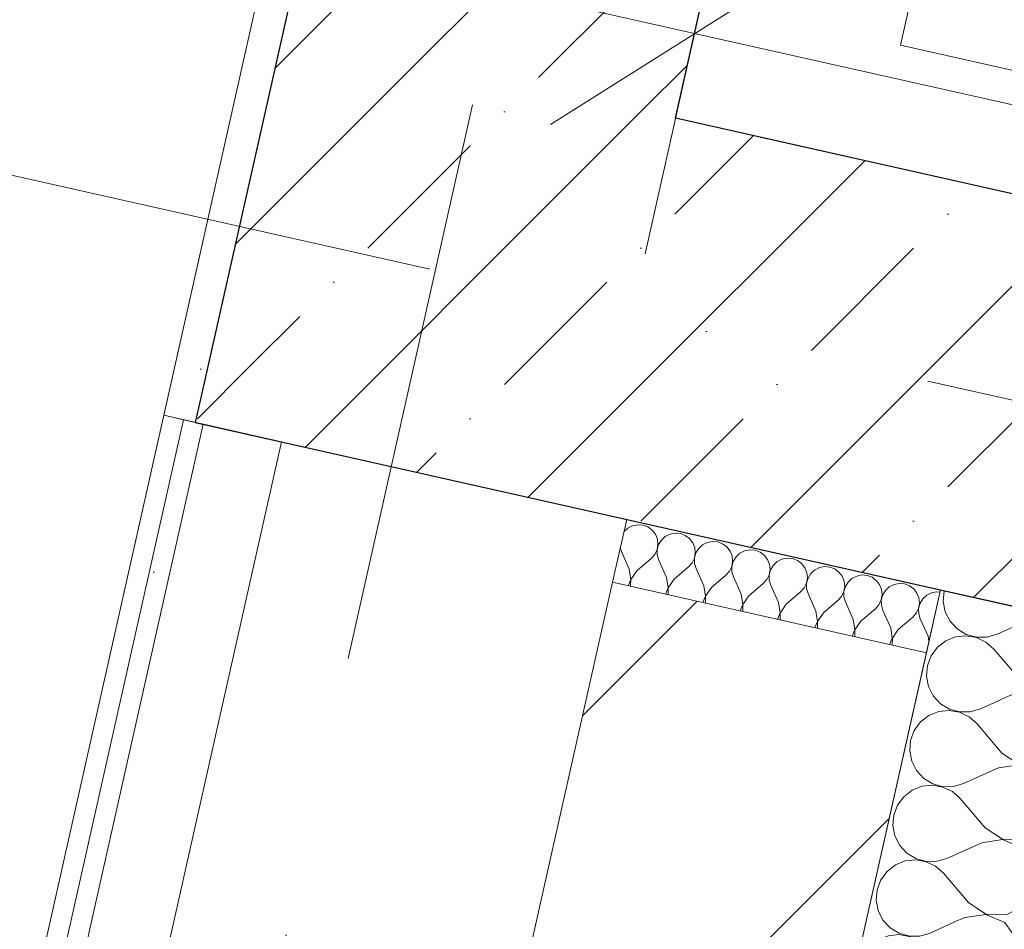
# Model space of a CAD drawing. Header units: millimetres. Extents: x -7213913 to -6937159, y 6128912 to 6404062.
# Tile 173 of 208: x -7193724 to -7193111, y 6175156 to 6175721. Entities that reach past the tile are written whole.
import ezdxf
from ezdxf.enums import TextEntityAlignment as Align

# ---------------------------------------------------------------- set-up
doc = ezdxf.new("R2010")
doc.units = ezdxf.units.MM
doc.header["$MEASUREMENT"] = 0
doc.linetypes.add('короткая штриховая', pattern=[282.222222, 141.111111, -141.111111])
doc.linetypes.add('Штрихпунктирная', pattern=[670.277762, 352.777767, -176.388884, 0, -141.111112])
for name, color, linetype, lineweight in [('0_Ном._пера__1', 7, 'Continuous', 0), ('S - МОП.АР_Ном._пера__2', 8, 'Continuous', 15), ('АР-вертикальная связь - Лифт.АР_Ном._пера__120', 7, 'Continuous', 0), ('АР-Стены_внешние_.АР_Ном._пера__1', 7, 'Continuous', 0), ('АР-Стены_внутренние_пилоны.АР_Ном._пера__1', 7, 'Continuous', 30), ('АР-Стены_Перегородки_межквартирные_200.АР_Ном._пера__1', 7, 'Continuous', 15), ('АР-Чертеж-Оси_Осевые размеры.АР_Ном._пера__120', 7, 'Continuous', 0), ('АР-Чертеж-Размеры.АР_Ном._пера__1', 7, 'Continuous', 0), ('Паспорта Зон Archicad_Ном._пера__1', 7, 'Continuous', 0)]:
    doc.layers.add(name, color=color, linetype=linetype, lineweight=lineweight)
for name, color, linetype in [('S - МОП.АР', 7, 'Continuous'), ('АР-Стены_внутренние_пилоны.АР', 7, 'Continuous'), ('АР-Стены_Перегородки_межквартирные_200.АР', 7, 'Continuous'), ('АР-Чертеж-Оси_Осевые размеры.АР', 7, 'Continuous'), ('АР-Чертеж-Размеры.АР', 7, 'Continuous')]:
    doc.layers.add(name, color=color, linetype=linetype)
doc.styles.add('РЎР“Р•РќР•Р\xa0Р\x98Р\xa0_РЎРўР\x98Р›Р¬_2', font='calibri.ttf')
doc.styles.add('РЎР“Р•РќР•Р\xa0Р\x98Р\xa0_РЎРўР\x98Р›Р¬_3', font='GOST_Common.ttf')
doc.styles.add('РЎР“Р•РќР•Р\xa0Р\x98Р\xa0_РЎРўР\x98Р›Р¬_5', font='GOTHIC.TTF')
doc.dimstyles.new('СГЕНЕРИР_СТИЛЬ__4', dxfattribs={"dimtxt": 129.999995, "dimasz": 142.5, "dimexe": 0.18, "dimexo": 300000, "dimgap": 0, "dimtad": 1, "dimdec": 0, "dimzin": 0, "dimdsep": 46, "dimtxsty": 'РЎР“Р•РќР•Р\xa0Р\x98Р\xa0_РЎРўР\x98Р›Р¬_3', "dimblk": 'ARROWHEAD_6', "dimblk1": 'ARROWHEAD_6', "dimblk2": 'ARROWHEAD_6', "dimcen": 0.09, "dimclrd": 7, "dimclre": 7, "dimclrt": 7, "dimazin": 0, "dimtfac": 1, "dimtdec": 4, "dimtmove": 0, "dimatfit": 3, "dimfxl": 1, "dimtolj": 1, "dimtzin": 0, "dimarcsym": 0})
pattern_1 = [(0, (-6566190.34, 6562677.795), (0, 75), [0, -75])]
pattern_2 = [(45, (-6566190.34, 6562677.8), (-84.852814, 84.852814), []), (45, (-6566232.77, 6562720.22), (-84.852814, 84.852814), [90, -30, 0, -30])]
pattern_3 = [(45, (-6566190.34, 6563027.8), (-111.369318, 111.369318), [0, -105, 0, -157.5]), (110, (-6565840.34, 6563027.8), (148.001588, 53.868173), [0, -77, 0, -133])]

# ---------------------------------------------------------------- blocks, each defined once
blk = doc.blocks.new('Коридор_6_62_1', base_point=(-7195826.83, 6165690.76))
at = {"layer": 'S - МОП.АР_Ном._пера__2', "color": 8, "linetype": 'Continuous', "lineweight": 15, "flags": 128}
blk.add_lwpolyline([(-7197544.7, 6165182.01), (-7194510.29, 6164500.49), (-7194115.8, 6166256.93), (-7195628.13, 6166596.6), (-7194701.22, 6170723.62), (-7193138.8, 6177680.33), (-7194660.86, 6178022.21)], close=True, dxfattribs=at)
at = {"layer": 'Паспорта Зон Archicad_Ном._пера__1', "color": 7, "lineweight": 0, "style": 'РЎР“Р•РќР•Р\xa0Р\x98Р\xa0_РЎРўР\x98Р›Р¬_3'}
blk.add_attdef('ROOM_NUMBER', text='', height=350, rotation=347.34172, dxfattribs=at).set_placement((-7194567.38, 6175393.11), align=Align.MIDDLE_CENTER)
at = {"layer": 'Паспорта Зон Archicad_Ном._пера__1', "color": 7, "lineweight": 0, "style": 'РЎР“Р•РќР•Р\xa0Р\x98Р\xa0_РЎРўР\x98Р›Р¬_2'}
blk.add_attdef('ROOM_AREA', text='', height=200, rotation=347.34172, dxfattribs=at).set_placement((-7194326.05, 6174796.23), align=Align.MIDDLE_RIGHT)
blk = doc.blocks.new('Стена_16_1', base_point=(-7193614.5, 6175471.05))
at = {"layer": 'АР-Стены_Перегородки_межквартирные_200.АР', "linetype": 'Continuous', "lineweight": 0, "true_color": 0x000000}
h = blk.add_hatch(dxfattribs=at)
h.set_pattern_fill('ШТУКАТУРКА__ГИПС_03_0001', color=18, style=0, pattern_type=2)
h.set_pattern_definition(pattern_1)
h.paths.add_polyline_path([(-7193634.01, 6175475.43), (-7194350.62, 6172284.78), (-7194338.42, 6172282.04), (-7193621.82, 6175472.69)])
h = blk.add_hatch(dxfattribs=at)
h.set_pattern_fill('ШТУКАТУРКА__ГИПС_03_0001', color=18, style=0, pattern_type=2)
h.set_pattern_definition(pattern_1)
h.paths.add_polyline_path([(-7193621.82, 6175472.69), (-7194338.42, 6172282.04), (-7194326.22, 6172279.3), (-7193609.62, 6175469.95)])
at = {"layer": 'АР-Стены_Перегородки_межквартирные_200.АР_Ном._пера__1', "color": 7, "linetype": 'Continuous', "lineweight": 0}
for p, q in [((-7193621.82, 6175472.69), (-7194338.42, 6172282.04)), ((-7193609.62, 6175469.95), (-7194326.22, 6172279.3))]:
    blk.add_line(p, q, dxfattribs=at)
at = {"layer": 'АР-Стены_Перегородки_межквартирные_200.АР_Ном._пера__1', "color": 7, "linetype": 'Continuous', "lineweight": 0, "flags": 128}
for points in [[(-7193634.01, 6175475.43), (-7194350.62, 6172284.78)], [(-7193560.83, 6175459), (-7193634.01, 6175475.43)], [(-7194277.44, 6172268.34), (-7193560.83, 6175459)]]:
    blk.add_lwpolyline(points, dxfattribs=at)
blk = doc.blocks.new('Стена_40_1', base_point=(-7193987.11, 6172100.64))
at = {"layer": 'АР-Стены_Перегородки_межквартирные_200.АР', "linetype": 'Continuous', "lineweight": 0, "true_color": 0x000000}
h = blk.add_hatch(dxfattribs=at)
h.set_pattern_fill('БЛОКИ_БЕТОННЫЕ_ЭФФЕКТИВН_78', color=18, style=0, pattern_type=2)
h.set_pattern_definition([(45, (-6566190.34, 6562677.8), (-127.279217, 127.279217), [])])
h.paths.add_polyline_path([(-7193867.62, 6172176.3), (-7193159.82, 6175327.78), (-7193354.96, 6175371.6), (-7194062.76, 6172220.13)])
at = {"layer": 'АР-Стены_Перегородки_межквартирные_200.АР_Ном._пера__1', "color": 7, "linetype": 'Continuous', "lineweight": 15, "flags": 128}
for points in [[(-7193354.96, 6175371.6), (-7194062.76, 6172220.13)], [(-7193159.82, 6175327.78), (-7193354.96, 6175371.6)], [(-7193216.76, 6175074.26), (-7193159.82, 6175327.78)]]:
    blk.add_lwpolyline(points, dxfattribs=at)
blk = doc.blocks.new('Стена_193_1', base_point=(-7193465.12, 6175565.61))
at = {"layer": 'АР-Стены_внутренние_пилоны.АР', "linetype": 'Continuous', "lineweight": 0, "true_color": 0x000000}
h = blk.add_hatch(dxfattribs=at)
h.set_pattern_fill('ЖЕЛЕЗОБЕТОН__PROJECT__0001', color=18, style=0, pattern_type=2)
h.set_pattern_definition(pattern_2)
h.paths.add_polyline_path([(-7193610.42, 6175489.11), (-7193315.77, 6175660.18), (-7193559.69, 6175714.97)])
h = blk.add_hatch(dxfattribs=at)
h.set_pattern_fill('ЖЕЛЕЗОБЕТОН__PROJECT__0001', color=18, style=0, pattern_type=2)
h.set_pattern_definition(pattern_2)
h.paths.add_polyline_path([(-7193610.42, 6175489.11), (-7193614.48, 6175471.04), (-7193370.55, 6175416.26), (-7193315.77, 6175660.18)])
h = blk.add_hatch(dxfattribs=at)
h.set_pattern_fill('ЖЕЛЕЗОБЕТОН__PROJECT__0001', color=18, style=0, pattern_type=2)
h.set_pattern_definition(pattern_2)
h.paths.add_polyline_path([(-7191471.7, 6175246.02), (-7193315.77, 6175660.18), (-7193370.55, 6175416.26), (-7191526.49, 6175002.1)])
at = {"layer": 'АР-Стены_внутренние_пилоны.АР_Ном._пера__1', "color": 7, "linetype": 'Continuous', "lineweight": 30}
for p, q in [((-7193559.69, 6175714.97), (-7193610.42, 6175489.11)), ((-7193610.42, 6175489.11), (-7193614.48, 6175471.04))]:
    blk.add_line(p, q, dxfattribs=at)
at = {"layer": 'АР-Стены_внутренние_пилоны.АР_Ном._пера__1', "color": 7, "linetype": 'Continuous', "lineweight": 30, "flags": 128}
for points in [[(-7191471.7, 6175246.02), (-7193315.77, 6175660.18)], [(-7193614.48, 6175471.04), (-7191526.49, 6175002.1)]]:
    blk.add_lwpolyline(points, dxfattribs=at)
blk = doc.blocks.new('Стена_271_1', base_point=(-7192544.79, 6179663.36))
at = {"layer": 'АР-Стены_внутренние_пилоны.АР', "linetype": 'Continuous', "lineweight": 0, "true_color": 0x000000}
h = blk.add_hatch(dxfattribs=at)
h.set_pattern_fill('ЖЕЛЕЗОБЕТОН__PROJECT__0001', color=18, style=0, pattern_type=2)
h.set_pattern_definition(pattern_2)
h.paths.add_polyline_path([(-7193315.77, 6175660.18), (-7192450.22, 6179514.01), (-7192694.14, 6179568.79), (-7193559.69, 6175714.97)])
h = blk.add_hatch(dxfattribs=at)
h.set_pattern_fill('ШТУКАТУРКА__ГИПС_01_0001', color=18, style=0, pattern_type=2)
h.set_pattern_definition(pattern_3)
h.paths.add_polyline_path([(-7193138.78, 6177680.33), (-7193633.99, 6175475.43), (-7193610.42, 6175489.11), (-7193119.27, 6177675.95)])
h = blk.add_hatch(dxfattribs=at)
h.set_pattern_fill('ШТУКАТУРКА__ГИПС_01_0001', color=18, style=0, pattern_type=2)
h.set_pattern_definition(pattern_3)
h.paths.add_polyline_path([(-7193633.99, 6175475.43), (-7193614.48, 6175471.04), (-7193610.42, 6175489.11)])
at = {"layer": 'АР-Стены_внутренние_пилоны.АР_Ном._пера__1', "color": 7, "linetype": 'Continuous', "lineweight": 30}
for p, q in [((-7193114.88, 6177695.46), (-7193559.69, 6175714.97)), ((-7193559.69, 6175714.97), (-7193610.42, 6175489.11)), ((-7193610.42, 6175489.11), (-7193614.48, 6175471.04))]:
    blk.add_line(p, q, dxfattribs=at)
at = {"layer": 'АР-Стены_внутренние_пилоны.АР_Ном._пера__1', "color": 7, "linetype": 'Continuous', "lineweight": 0, "flags": 128}
for points in [[(-7193138.78, 6177680.33), (-7193633.99, 6175475.43)], [(-7193633.99, 6175475.43), (-7193614.48, 6175471.04)]]:
    blk.add_lwpolyline(points, dxfattribs=at)
at = {"layer": 'АР-Стены_внутренние_пилоны.АР_Ном._пера__1', "color": 7, "linetype": 'Continuous', "lineweight": 30, "flags": 128}
blk.add_lwpolyline([(-7193315.77, 6175660.18), (-7192910.37, 6177465.22)], dxfattribs=at)
blk = doc.blocks.new('*X811', base_point=(-6566190.34, 6562677.79))
at = {"layer": 'АР-Стены_внешние_.АР_Ном._пера__1', "color": 7, "linetype": 'Continuous', "lineweight": 0}
for p, q in [((-7193347.86, 6175403.04), (-7193347.92, 6175402.95)), ((-7193345.46, 6175405.27), (-7193347.86, 6175403.04)), ((-7193342.53, 6175406.76), (-7193345.46, 6175405.27)), ((-7193339.31, 6175407.39), (-7193342.53, 6175406.76)), ((-7193336.03, 6175407.12), (-7193339.31, 6175407.39)), ((-7193332.96, 6175405.97), (-7193336.03, 6175407.12)), ((-7193330.32, 6175404.02), (-7193332.96, 6175405.97)), ((-7193328.31, 6175401.42), (-7193330.32, 6175404.02)), ((-7193327.09, 6175398.37), (-7193328.31, 6175401.42)), ((-7193326.74, 6175395.1), (-7193327.09, 6175398.37)), ((-7193324.63, 6175397.82), (-7193326.34, 6175395.01)), ((-7193322.23, 6175400.05), (-7193324.63, 6175397.82)), ((-7193319.3, 6175401.54), (-7193322.23, 6175400.05)), ((-7193316.08, 6175402.18), (-7193319.3, 6175401.54)), ((-7193312.8, 6175401.91), (-7193316.08, 6175402.18)), ((-7193309.73, 6175400.75), (-7193312.8, 6175401.91)), ((-7193307.09, 6175398.8), (-7193309.73, 6175400.75)), ((-7193305.08, 6175396.2), (-7193307.09, 6175398.8)), ((-7193292.85, 6175396.96), (-7193296.07, 6175396.33)), ((-7193289.57, 6175396.69), (-7193292.85, 6175396.96)), ((-7193350.17, 6175392.92), (-7193349.5, 6175390.63)), ((-7193328.73, 6175388.91), (-7193327.31, 6175391.87)), ((-7193327.31, 6175391.87), (-7193326.74, 6175395.1)), ((-7193326.34, 6175395.01), (-7193327.21, 6175391.85)), ((-7193327.21, 6175391.85), (-7193327.19, 6175388.56)), ((-7193303.86, 6175393.15), (-7193305.08, 6175396.2)), ((-7193303.51, 6175389.89), (-7193303.86, 6175393.15)), ((-7193301.4, 6175392.6), (-7193303.11, 6175389.8)), ((-7193298.99, 6175394.84), (-7193301.4, 6175392.6)), ((-7193296.07, 6175396.33), (-7193298.99, 6175394.84)), ((-7193286.5, 6175395.54), (-7193289.57, 6175396.69)), ((-7193283.85, 6175393.59), (-7193286.5, 6175395.54)), ((-7193281.85, 6175390.99), (-7193283.85, 6175393.59)), ((-7193280.62, 6175387.94), (-7193281.85, 6175390.99)), ((-7193272.84, 6175391.11), (-7193275.76, 6175389.62)), ((-7193269.61, 6175391.75), (-7193272.84, 6175391.11)), ((-7193266.34, 6175391.47), (-7193269.61, 6175391.75)), ((-7193263.27, 6175390.32), (-7193266.34, 6175391.47)), ((-7193344.62, 6175379.77), (-7193349.5, 6175390.63)), ((-7193339.97, 6175378.73), (-7193330.91, 6175386.45)), ((-7193330.91, 6175386.45), (-7193328.73, 6175388.91)), ((-7193327.19, 6175388.56), (-7193326.27, 6175385.41)), ((-7193321.39, 6175374.55), (-7193326.27, 6175385.41)), ((-7193305.5, 6175383.69), (-7193304.08, 6175386.65)), ((-7193304.08, 6175386.65), (-7193303.51, 6175389.89)), ((-7193303.11, 6175389.8), (-7193303.98, 6175386.63)), ((-7193303.98, 6175386.63), (-7193303.96, 6175383.35)), ((-7193280.85, 6175381.43), (-7193280.28, 6175384.67)), ((-7193280.28, 6175384.67), (-7193280.62, 6175387.94)), ((-7193278.17, 6175387.39), (-7193279.88, 6175384.58)), ((-7193275.76, 6175389.62), (-7193278.17, 6175387.39)), ((-7193260.62, 6175388.37), (-7193263.27, 6175390.32)), ((-7193258.62, 6175385.77), (-7193260.62, 6175388.37)), ((-7193257.39, 6175382.72), (-7193258.62, 6175385.77)), ((-7193249.61, 6175385.89), (-7193252.53, 6175384.4)), ((-7193246.38, 6175386.53), (-7193249.61, 6175385.89)), ((-7193243.11, 6175386.26), (-7193246.38, 6175386.53)), ((-7193240.03, 6175385.1), (-7193243.11, 6175386.26)), ((-7193237.39, 6175383.15), (-7193240.03, 6175385.1)), ((-7193343.67, 6175373.33), (-7193344.62, 6175379.77)), ((-7193339.97, 6175378.73), (-7193343.58, 6175373.31)), ((-7193316.74, 6175373.51), (-7193307.68, 6175381.24)), ((-7193307.68, 6175381.24), (-7193305.5, 6175383.69)), ((-7193303.96, 6175383.35), (-7193303.04, 6175380.19)), ((-7193298.15, 6175369.34), (-7193303.04, 6175380.19)), ((-7193282.27, 6175378.48), (-7193280.85, 6175381.43)), ((-7193279.88, 6175384.58), (-7193280.75, 6175381.41)), ((-7193280.75, 6175381.41), (-7193280.73, 6175378.13)), ((-7193257.61, 6175376.22), (-7193257.05, 6175379.45)), ((-7193256.65, 6175379.36), (-7193257.52, 6175376.2)), ((-7193257.05, 6175379.45), (-7193257.39, 6175382.72)), ((-7193254.94, 6175382.17), (-7193256.65, 6175379.36)), ((-7193252.53, 6175384.4), (-7193254.94, 6175382.17)), ((-7193235.38, 6175380.55), (-7193237.39, 6175383.15)), ((-7193234.16, 6175377.5), (-7193235.38, 6175380.55)), ((-7193229.3, 6175379.19), (-7193231.71, 6175376.95)), ((-7193226.37, 6175380.68), (-7193229.3, 6175379.19)), ((-7193223.15, 6175381.31), (-7193226.37, 6175380.68)), ((-7193219.88, 6175381.04), (-7193223.15, 6175381.31)), ((-7193216.8, 6175379.89), (-7193219.88, 6175381.04)), ((-7193214.16, 6175377.94), (-7193216.8, 6175379.89)), ((-7193345.35, 6175369.44), (-7193343.67, 6175373.33)), ((-7193343.58, 6175373.31), (-7193343.72, 6175369.07)), ((-7193320.44, 6175368.11), (-7193321.39, 6175374.55)), ((-7193316.74, 6175373.51), (-7193320.35, 6175368.09)), ((-7193293.51, 6175368.29), (-7193284.45, 6175376.02)), ((-7193284.45, 6175376.02), (-7193282.27, 6175378.48)), ((-7193280.73, 6175378.13), (-7193279.81, 6175374.98)), ((-7193274.92, 6175364.12), (-7193279.81, 6175374.98)), ((-7193261.22, 6175370.8), (-7193259.04, 6175373.26)), ((-7193259.04, 6175373.26), (-7193257.61, 6175376.22)), ((-7193257.52, 6175376.2), (-7193257.5, 6175372.91)), ((-7193257.5, 6175372.91), (-7193256.58, 6175369.76)), ((-7193234.38, 6175371), (-7193233.82, 6175374.24)), ((-7193233.42, 6175374.15), (-7193234.29, 6175370.98)), ((-7193233.82, 6175374.24), (-7193234.16, 6175377.5)), ((-7193231.71, 6175376.95), (-7193233.42, 6175374.15)), ((-7193212.15, 6175375.34), (-7193214.16, 6175377.94)), ((-7193210.93, 6175372.29), (-7193212.15, 6175375.34)), ((-7193206.07, 6175373.97), (-7193208.48, 6175371.74)), ((-7193203.14, 6175375.46), (-7193206.07, 6175373.97)), ((-7193199.92, 6175376.1), (-7193203.14, 6175375.46)), ((-7193196.65, 6175375.83), (-7193199.92, 6175376.1)), ((-7193193.57, 6175374.67), (-7193196.65, 6175375.83)), ((-7193190.93, 6175372.72), (-7193193.57, 6175374.67)), ((-7193188.92, 6175370.12), (-7193190.93, 6175372.72)), ((-7193322.12, 6175364.22), (-7193320.44, 6175368.11)), ((-7193320.35, 6175368.09), (-7193320.49, 6175363.86)), ((-7193297.21, 6175362.9), (-7193298.15, 6175369.34)), ((-7193293.51, 6175368.29), (-7193297.12, 6175362.88)), ((-7193270.28, 6175363.08), (-7193261.22, 6175370.8)), ((-7193251.69, 6175358.9), (-7193256.58, 6175369.76)), ((-7193237.99, 6175365.59), (-7193235.81, 6175368.04)), ((-7193235.81, 6175368.04), (-7193234.38, 6175371)), ((-7193234.29, 6175370.98), (-7193234.27, 6175367.7)), ((-7193234.27, 6175367.7), (-7193233.34, 6175364.54)), ((-7193211.15, 6175365.79), (-7193210.59, 6175369.02)), ((-7193210.18, 6175368.93), (-7193211.06, 6175365.76)), ((-7193210.59, 6175369.02), (-7193210.93, 6175372.29)), ((-7193208.48, 6175371.74), (-7193210.18, 6175368.93)), ((-7193187.7, 6175367.07), (-7193188.92, 6175370.12)), ((-7193187.36, 6175363.8), (-7193187.7, 6175367.07)), ((-7193185.25, 6175366.52), (-7193186.95, 6175363.71)), ((-7193182.84, 6175368.75), (-7193185.25, 6175366.52)), ((-7193179.91, 6175370.25), (-7193182.84, 6175368.75)), ((-7193176.69, 6175370.88), (-7193179.91, 6175370.25)), ((-7193173.42, 6175370.61), (-7193176.69, 6175370.88)), ((-7193170.34, 6175369.45), (-7193173.42, 6175370.61)), ((-7193167.7, 6175367.5), (-7193170.34, 6175369.45)), ((-7193165.69, 6175364.9), (-7193167.7, 6175367.5)), ((-7193298.89, 6175359.01), (-7193297.21, 6175362.9)), ((-7193297.12, 6175362.88), (-7193297.26, 6175358.64)), ((-7193273.98, 6175357.68), (-7193274.92, 6175364.12)), ((-7193270.28, 6175363.08), (-7193273.88, 6175357.66)), ((-7193247.05, 6175357.86), (-7193237.99, 6175365.59)), ((-7193228.46, 6175353.69), (-7193233.34, 6175364.54)), ((-7193223.82, 6175352.64), (-7193214.76, 6175360.37)), ((-7193214.76, 6175360.37), (-7193212.58, 6175362.83)), ((-7193212.58, 6175362.83), (-7193211.15, 6175365.79)), ((-7193211.06, 6175365.76), (-7193211.03, 6175362.48)), ((-7193211.03, 6175362.48), (-7193210.11, 6175359.33)), ((-7193189.35, 6175357.61), (-7193187.92, 6175360.57)), ((-7193187.92, 6175360.57), (-7193187.36, 6175363.8)), ((-7193186.95, 6175363.71), (-7193187.83, 6175360.55)), ((-7193187.83, 6175360.55), (-7193187.8, 6175357.26)), ((-7193164.47, 6175361.85), (-7193165.69, 6175364.9)), ((-7193164.13, 6175358.59), (-7193164.47, 6175361.85)), ((-7193162.02, 6175361.3), (-7193163.72, 6175358.5)), ((-7193159.61, 6175363.54), (-7193162.02, 6175361.3)), ((-7193156.68, 6175365.03), (-7193159.61, 6175363.54)), ((-7193153.46, 6175365.66), (-7193156.68, 6175365.03)), ((-7193151.35, 6175365.49), (-7193153.46, 6175365.66)), ((-7193275.66, 6175353.79), (-7193273.98, 6175357.68)), ((-7193273.88, 6175357.66), (-7193274.03, 6175353.43)), ((-7193250.75, 6175352.47), (-7193251.69, 6175358.9)), ((-7193247.05, 6175357.86), (-7193250.65, 6175352.44)), ((-7193205.23, 6175348.47), (-7193210.11, 6175359.33)), ((-7193200.58, 6175347.43), (-7193191.53, 6175355.15)), ((-7193191.53, 6175355.15), (-7193189.35, 6175357.61)), ((-7193187.8, 6175357.26), (-7193186.88, 6175354.11)), ((-7193182, 6175343.25), (-7193186.88, 6175354.11)), ((-7193166.12, 6175352.39), (-7193164.69, 6175355.35)), ((-7193164.69, 6175355.35), (-7193164.13, 6175358.59)), ((-7193163.72, 6175358.5), (-7193164.6, 6175355.33)), ((-7193164.6, 6175355.33), (-7193164.57, 6175352.05)), ((-7193252.43, 6175348.57), (-7193250.75, 6175352.47)), ((-7193250.65, 6175352.44), (-7193250.8, 6175348.21)), ((-7193227.52, 6175347.25), (-7193228.46, 6175353.69)), ((-7193223.82, 6175352.64), (-7193227.42, 6175347.23)), ((-7193204.29, 6175342.03), (-7193205.23, 6175348.47)), ((-7193177.35, 6175342.21), (-7193168.3, 6175349.94)), ((-7193168.3, 6175349.94), (-7193166.12, 6175352.39)), ((-7193164.57, 6175352.05), (-7193163.65, 6175348.89)), ((-7193158.77, 6175338.04), (-7193163.65, 6175348.89)), ((-7193229.2, 6175343.36), (-7193227.52, 6175347.25)), ((-7193227.42, 6175347.23), (-7193227.57, 6175342.99)), ((-7193205.97, 6175338.14), (-7193204.29, 6175342.03)), ((-7193204.19, 6175342.01), (-7193204.34, 6175337.78)), ((-7193200.58, 6175347.43), (-7193204.19, 6175342.01)), ((-7193181.05, 6175336.82), (-7193182, 6175343.25)), ((-7193177.35, 6175342.21), (-7193180.96, 6175336.79)), ((-7193182.73, 6175332.93), (-7193181.05, 6175336.82)), ((-7193180.96, 6175336.79), (-7193181.1, 6175332.56)), ((-7193158.27, 6175334.66), (-7193158.77, 6175338.04))]:
    blk.add_line(p, q, dxfattribs=at)
blk = doc.blocks.new('Штриховка_3_1', base_point=(-6566190.34, 6562677.79))
at = {"layer": 'АР-Стены_внешние_.АР_Ном._пера__1', "color": 7, "linetype": 'Continuous', "lineweight": 0, "flags": 128}
blk.add_lwpolyline([(-7193151.05, 6175366.81), (-7193346.19, 6175410.63), (-7193354.96, 6175371.6), (-7193159.82, 6175327.78)], close=True, dxfattribs=at)
at = {"layer": 'АР-Стены_внешние_.АР_Ном._пера__1', "color": 7, "linetype": 'Continuous', "lineweight": 0}
blk.add_blockref('*X811', (-6566190.34, 6562677.79), dxfattribs=at)
blk = doc.blocks.new('*X815', base_point=(-6566190.34, 6562677.79))
at = {"layer": '0_Ном._пера__1', "color": 7, "linetype": 'Continuous', "lineweight": 0}
for p, q in [((-7193102.79, 6175136.24), (-7193103.34, 6175146.08)), ((-7193109, 6175124.8), (-7193102.79, 6175136.24)), ((-7193139.7, 6175123.05), (-7193133.3, 6175118.79)), ((-7193120.3, 6175118.34), (-7193109, 6175124.8)), ((-7193146.22, 6175116.71), (-7193158.29, 6175111.28)), ((-7193133.34, 6175118.6), (-7193146.22, 6175116.71)), ((-7193121.4, 6175113.44), (-7193133.34, 6175118.6)), ((-7193133.3, 6175118.79), (-7193120.3, 6175118.34)), ((-7193113.95, 6175102.77), (-7193121.4, 6175113.44)), ((-7193170.02, 6175097.65), (-7193174.1, 6175101.27)), ((-7193154.57, 6175079.54), (-7193170.02, 6175097.65)), ((-7193113.22, 6175089.78), (-7193113.95, 6175102.77)), ((-7193119.43, 6175078.34), (-7193113.22, 6175089.78)), ((-7193154.57, 6175079.54), (-7193143.74, 6175072.33)), ((-7193211.29, 6175077.72), (-7193210.64, 6175074.42)), ((-7193210.64, 6175074.42), (-7193209.75, 6175072.68)), ((-7193143.74, 6175072.33), (-7193130.73, 6175071.88)), ((-7193130.73, 6175071.88), (-7193119.43, 6175078.34)), ((-7193156.65, 6175070.25), (-7193170.73, 6175063.92)), ((-7193143.78, 6175072.14), (-7193156.65, 6175070.25)), ((-7193131.83, 6175066.98), (-7193143.78, 6175072.14)), ((-7193124.38, 6175056.31), (-7193131.83, 6175066.98)), ((-7193124.23, 6175053.48), (-7193124.38, 6175056.31))]:
    blk.add_line(p, q, dxfattribs=at)
blk = doc.blocks.new('*X816', base_point=(-6566190.34, 6562677.79))
at = {"layer": '0_Ном._пера__1', "color": 7, "linetype": 'Continuous', "lineweight": 0}
for p, q in [((-7193190.45, 6175170.84), (-7193189.77, 6175167.35)), ((-7193189.77, 6175167.35), (-7193186.79, 6175161.49)), ((-7193186.79, 6175161.49), (-7193182.32, 6175156.68)), ((-7193142.62, 6175160.1), (-7193157.5, 6175153.41)), ((-7193176.89, 6175152.46), (-7193183.42, 6175151.77)), ((-7193182.32, 6175156.68), (-7193176.7, 6175153.26)), ((-7193170.41, 6175151.33), (-7193176.89, 6175152.46)), ((-7193176.7, 6175153.26), (-7193170.37, 6175151.52)), ((-7193163.8, 6175151.56), (-7193157.5, 6175153.41)), ((-7193189.52, 6175149.33), (-7193194.72, 6175145.31)), ((-7193183.42, 6175151.77), (-7193189.52, 6175149.33)), ((-7193164.5, 6175148.47), (-7193170.41, 6175151.33)), ((-7193170.37, 6175151.52), (-7193163.8, 6175151.56)), ((-7193159.59, 6175144.11), (-7193164.5, 6175148.47)), ((-7193103.51, 6175149.23), (-7193105.24, 6175151.7)), ((-7193103.34, 6175146.08), (-7193103.51, 6175149.23)), ((-7193198.62, 6175140.03), (-7193200.93, 6175133.88)), ((-7193194.72, 6175145.31), (-7193198.62, 6175140.03)), ((-7193144.13, 6175126), (-7193159.59, 6175144.11)), ((-7193200.93, 6175133.88), (-7193201.47, 6175127.33)), ((-7193201.47, 6175127.33), (-7193200.2, 6175120.88)), ((-7193144.13, 6175126), (-7193139.7, 6175123.05)), ((-7193200.2, 6175120.88), (-7193197.22, 6175115.03)), ((-7193197.22, 6175115.03), (-7193192.75, 6175110.21)), ((-7193192.75, 6175110.21), (-7193187.14, 6175106.8)), ((-7193158.29, 6175111.28), (-7193167.93, 6175106.94)), ((-7193193.85, 6175105.31), (-7193199.95, 6175102.87)), ((-7193187.32, 6175105.99), (-7193193.85, 6175105.31)), ((-7193180.85, 6175104.87), (-7193187.32, 6175105.99)), ((-7193187.14, 6175106.8), (-7193180.81, 6175105.05)), ((-7193174.93, 6175102.01), (-7193180.85, 6175104.87)), ((-7193180.81, 6175105.05), (-7193174.24, 6175105.1)), ((-7193174.24, 6175105.1), (-7193167.93, 6175106.94)), ((-7193205.15, 6175098.85), (-7193209.05, 6175093.56)), ((-7193199.95, 6175102.87), (-7193205.15, 6175098.85)), ((-7193174.1, 6175101.27), (-7193174.93, 6175102.01)), ((-7193209.05, 6175093.56), (-7193211.36, 6175087.42)), ((-7193211.36, 6175087.42), (-7193211.9, 6175080.87)), ((-7193211.9, 6175080.87), (-7193211.29, 6175077.72))]:
    blk.add_line(p, q, dxfattribs=at)
blk = doc.blocks.new('*X817', base_point=(-6566190.34, 6562677.79))
at = {"layer": '0_Ном._пера__1', "color": 7, "linetype": 'Continuous', "lineweight": 0}
for p, q in [((-7193148.66, 6175366.42), (-7193148.75, 6175366.19)), ((-7193148.75, 6175366.19), (-7193149.3, 6175359.64)), ((-7193149.3, 6175359.64), (-7193148.03, 6175353.19)), ((-7193148.03, 6175353.19), (-7193145.05, 6175347.34)), ((-7193094.04, 6175349.02), (-7193115.76, 6175339.25)), ((-7193081.17, 6175350.91), (-7193094.04, 6175349.02)), ((-7193081.48, 6175351.33), (-7193081.13, 6175351.1)), ((-7193069.22, 6175345.75), (-7193081.17, 6175350.91)), ((-7193081.13, 6175351.1), (-7193080.3, 6175351.07)), ((-7193145.05, 6175347.34), (-7193140.58, 6175342.52)), ((-7193140.58, 6175342.52), (-7193134.97, 6175339.11)), ((-7193061.77, 6175335.08), (-7193069.22, 6175345.75)), ((-7193141.68, 6175337.62), (-7193147.78, 6175335.17)), ((-7193135.15, 6175338.3), (-7193141.68, 6175337.62)), ((-7193128.68, 6175337.17), (-7193135.15, 6175338.3)), ((-7193134.97, 6175339.11), (-7193128.63, 6175337.36)), ((-7193122.76, 6175334.32), (-7193128.68, 6175337.17)), ((-7193128.63, 6175337.36), (-7193122.06, 6175337.41)), ((-7193122.06, 6175337.41), (-7193115.76, 6175339.25)), ((-7193152.98, 6175331.16), (-7193156.88, 6175325.87)), ((-7193147.78, 6175335.17), (-7193152.98, 6175331.16)), ((-7193117.85, 6175329.96), (-7193122.76, 6175334.32)), ((-7193102.39, 6175311.85), (-7193117.85, 6175329.96)), ((-7193061.05, 6175322.08), (-7193061.77, 6175335.08)), ((-7193156.88, 6175325.87), (-7193159.19, 6175319.72)), ((-7193159.19, 6175319.72), (-7193159.73, 6175313.18)), ((-7193067.26, 6175310.65), (-7193061.05, 6175322.08)), ((-7193159.73, 6175313.18), (-7193158.46, 6175306.73)), ((-7193102.39, 6175311.85), (-7193091.56, 6175304.63)), ((-7193158.46, 6175306.73), (-7193155.48, 6175300.88)), ((-7193078.56, 6175304.19), (-7193067.26, 6175310.65)), ((-7193155.48, 6175300.88), (-7193151.01, 6175296.06)), ((-7193104.48, 6175302.56), (-7193126.19, 6175292.79)), ((-7193091.6, 6175304.45), (-7193104.48, 6175302.56)), ((-7193079.66, 6175299.29), (-7193091.6, 6175304.45)), ((-7193091.56, 6175304.63), (-7193078.56, 6175304.19)), ((-7193072.21, 6175288.62), (-7193079.66, 6175299.29)), ((-7193151.01, 6175296.06), (-7193145.4, 6175292.65)), ((-7193132.5, 6175290.95), (-7193126.19, 6175292.79)), ((-7193158.21, 6175288.71), (-7193163.41, 6175284.7)), ((-7193152.12, 6175291.16), (-7193158.21, 6175288.71)), ((-7193145.58, 6175291.84), (-7193152.12, 6175291.16)), ((-7193139.11, 6175290.71), (-7193145.58, 6175291.84)), ((-7193145.4, 6175292.65), (-7193139.07, 6175290.9)), ((-7193133.19, 6175287.86), (-7193139.11, 6175290.71)), ((-7193139.07, 6175290.9), (-7193132.5, 6175290.95)), ((-7193128.28, 6175283.5), (-7193133.19, 6175287.86)), ((-7193071.48, 6175275.62), (-7193072.21, 6175288.62)), ((-7193163.41, 6175284.7), (-7193167.31, 6175279.41)), ((-7193112.83, 6175265.39), (-7193128.28, 6175283.5)), ((-7193167.31, 6175279.41), (-7193169.62, 6175273.26)), ((-7193077.7, 6175264.19), (-7193071.48, 6175275.62)), ((-7193169.62, 6175273.26), (-7193170.17, 6175266.72)), ((-7193170.17, 6175266.72), (-7193168.9, 6175260.27)), ((-7193112.83, 6175265.39), (-7193102, 6175258.17)), ((-7193088.99, 6175257.73), (-7193077.7, 6175264.19)), ((-7193168.9, 6175260.27), (-7193165.92, 6175254.42)), ((-7193114.91, 6175256.09), (-7193136.63, 6175246.33)), ((-7193102.04, 6175257.98), (-7193114.91, 6175256.09)), ((-7193090.09, 6175252.82), (-7193102.04, 6175257.98)), ((-7193102, 6175258.17), (-7193088.99, 6175257.73)), ((-7193165.92, 6175254.42), (-7193161.45, 6175249.6)), ((-7193082.64, 6175242.15), (-7193090.09, 6175252.82)), ((-7193162.55, 6175244.69), (-7193168.65, 6175242.25)), ((-7193156.02, 6175245.38), (-7193162.55, 6175244.69)), ((-7193161.45, 6175249.6), (-7193155.84, 6175246.19)), ((-7193149.54, 6175244.25), (-7193156.02, 6175245.38)), ((-7193155.84, 6175246.19), (-7193149.5, 6175244.44)), ((-7193143.63, 6175241.4), (-7193149.54, 6175244.25)), ((-7193149.5, 6175244.44), (-7193142.93, 6175244.49)), ((-7193142.93, 6175244.49), (-7193136.63, 6175246.33)), ((-7193173.85, 6175238.23), (-7193177.75, 6175232.95)), ((-7193168.65, 6175242.25), (-7193173.85, 6175238.23)), ((-7193138.72, 6175237.04), (-7193143.63, 6175241.4)), ((-7193081.92, 6175229.16), (-7193082.64, 6175242.15)), ((-7193177.75, 6175232.95), (-7193180.06, 6175226.8)), ((-7193123.26, 6175218.92), (-7193138.72, 6175237.04)), ((-7193180.06, 6175226.8), (-7193180.6, 6175220.25)), ((-7193088.13, 6175217.73), (-7193081.92, 6175229.16)), ((-7193180.6, 6175220.25), (-7193179.33, 6175213.81)), ((-7193179.33, 6175213.81), (-7193176.35, 6175207.95)), ((-7193123.26, 6175218.92), (-7193112.43, 6175211.71)), ((-7193099.43, 6175211.27), (-7193088.13, 6175217.73)), ((-7193176.35, 6175207.95), (-7193171.88, 6175203.14)), ((-7193125.35, 6175209.63), (-7193147.06, 6175199.87)), ((-7193112.47, 6175211.52), (-7193125.35, 6175209.63)), ((-7193100.53, 6175206.36), (-7193112.47, 6175211.52)), ((-7193112.43, 6175211.71), (-7193099.43, 6175211.27)), ((-7193171.88, 6175203.14), (-7193166.27, 6175199.73)), ((-7193093.08, 6175195.69), (-7193100.53, 6175206.36)), ((-7193179.08, 6175195.79), (-7193184.28, 6175191.77)), ((-7193172.99, 6175198.23), (-7193179.08, 6175195.79)), ((-7193166.45, 6175198.92), (-7193172.99, 6175198.23)), ((-7193159.98, 6175197.79), (-7193166.45, 6175198.92)), ((-7193166.27, 6175199.73), (-7193159.94, 6175197.98)), ((-7193154.06, 6175194.94), (-7193159.98, 6175197.79)), ((-7193159.94, 6175197.98), (-7193153.37, 6175198.03)), ((-7193149.15, 6175190.58), (-7193154.06, 6175194.94)), ((-7193153.37, 6175198.03), (-7193147.06, 6175199.87)), ((-7193092.35, 6175182.7), (-7193093.08, 6175195.69)), ((-7193184.28, 6175191.77), (-7193188.18, 6175186.49)), ((-7193133.7, 6175172.46), (-7193149.15, 6175190.58)), ((-7193188.18, 6175186.49), (-7193190.49, 6175180.34)), ((-7193098.57, 6175171.27), (-7193092.35, 6175182.7)), ((-7193190.49, 6175180.34), (-7193191.03, 6175173.79)), ((-7193191.03, 6175173.79), (-7193190.45, 6175170.84)), ((-7193133.7, 6175172.46), (-7193122.87, 6175165.25)), ((-7193109.86, 6175164.81), (-7193098.57, 6175171.27)), ((-7193122.91, 6175165.06), (-7193135.78, 6175163.17)), ((-7193110.96, 6175159.9), (-7193122.91, 6175165.06)), ((-7193122.87, 6175165.25), (-7193109.86, 6175164.81)), ((-7193135.78, 6175163.17), (-7193142.62, 6175160.1)), ((-7193105.24, 6175151.7), (-7193110.96, 6175159.9))]:
    blk.add_line(p, q, dxfattribs=at)
blk = doc.blocks.new('Стена_394_1', base_point=(-7193053.45, 6175345.04))
at = {"layer": '0_Ном._пера__1', "color": 7, "linetype": 'Continuous', "lineweight": 0, "flags": 128}
for points in [[(-7193151.02, 6175366.95), (-7193216.76, 6175074.26)], [(-7193053.45, 6175345.04), (-7193151.02, 6175366.95)], [(-7193097.28, 6175149.91), (-7193053.45, 6175345.04)], [(-7193216.76, 6175074.26), (-7193119.19, 6175052.34)]]:
    blk.add_lwpolyline(points, dxfattribs=at)
at = {"color": 7, "lineweight": 0}
for name in ['*X817', '*X816', '*X815']:
    blk.add_blockref(name, (-6566190.34, 6562677.79), dxfattribs=at)
blk = doc.blocks.new('*D887', base_point=(-6566190.34, 6562677.79))
at = {"layer": 'АР-Чертеж-Размеры.АР_Ном._пера__1', "color": 7, "linetype": 'Continuous', "lineweight": 0, "transparency": 16777216}
for p, q in [((-7193273.1, 6175850.16), (-7193334.73, 6175575.75)), ((-7193214.3, 6175769.7), (-7193393.53, 6175656.21)), ((-7193303.92, 6175712.96), (-7193413.68, 6175737.61)), ((-7191459.85, 6175298.79), (-7193303.92, 6175712.96)), ((-7191429.04, 6175436), (-7191490.67, 6175161.58)), ((-7191549.47, 6175242.05), (-7191370.24, 6175355.53)), ((-7191350.09, 6175274.14), (-7191459.85, 6175298.79))]:
    blk.add_line(p, q, dxfattribs=at)
at = {"layer": 'АР-Чертеж-Размеры.АР_Ном._пера__1', "color": 7, "lineweight": 0, "transparency": 16777216, "insert": (-7192565.01, 6175573.65), "char_height": 130, "attachment_point": 7, "rotation": 347.34172, "style": 'РЎР“Р•РќР•Р\xa0Р\x98Р\xa0_РЎРўР\x98Р›Р¬_3'}
blk.add_mtext('\\A1;{\\pql;\\fGOST Common|b0|i0|c204|p0;\\W1.000000;1\xa0890}', dxfattribs=at)
blk = doc.blocks.new('ARROWHEAD_6')
at = {"color": 0, "linetype": 'Continuous', "lineweight": 0}
for p, q in [((-0.5, -0.5), (0.5, 0.5)), ((0, 0), (-1, 0))]:
    blk.add_line(p, q, dxfattribs=at)
blk = doc.blocks.new('*D888', base_point=(-6566190.34, 6562677.79))
at = {"layer": 'АР-Чертеж-Размеры.АР_Ном._пера__1', "color": 7, "linetype": 'Continuous', "lineweight": 0, "transparency": 16777216}
for p, q in [((-7192617.34, 6177514.71), (-7192641.99, 6177404.95)), ((-7192585.25, 6177315.33), (-7192698.73, 6177494.56)), ((-7192779.2, 6177435.76), (-7192504.78, 6177374.13)), ((-7192641.99, 6177404.95), (-7193047.39, 6175599.91)), ((-7193104.13, 6175689.52), (-7192990.65, 6175510.3)), ((-7193184.6, 6175630.73), (-7192910.18, 6175569.1)), ((-7193047.39, 6175599.91), (-7193072.04, 6175490.15))]:
    blk.add_line(p, q, dxfattribs=at)
at = {"layer": 'АР-Чертеж-Размеры.АР_Ном._пера__1', "color": 7, "lineweight": 0, "transparency": 16777216, "insert": (-7192912.47, 6176319.3), "char_height": 130, "attachment_point": 7, "rotation": 77.34172, "style": 'РЎР“Р•РќР•Р\xa0Р\x98Р\xa0_РЎРўР\x98Р›Р¬_3'}
blk.add_mtext('\\A1;{\\pql;\\fGOST Common|b0|i0|c204|p0;\\W1.000000;1\xa0850}', dxfattribs=at)
blk = doc.blocks.new('Стандартный Маркер Сетки[192]_1', base_point=(-7209178.45, 6179094.59))
at = {"layer": 'АР-Чертеж-Оси_Осевые размеры.АР_Ном._пера__120', "color": 7, "linetype": 'Штрихпунктирная', "lineweight": 0}
blk.add_line((-7208202.75, 6178875.45), (-7184083.84, 6173458.47), dxfattribs=at)
at = {"layer": 'АР-Чертеж-Оси_Осевые размеры.АР_Ном._пера__120', "color": 7, "lineweight": 0, "style": 'РЎР“Р•РќР•Р\xa0Р\x98Р\xa0_РЎРўР\x98Р›Р¬_5'}
blk.add_attdef('AC_MarkerText_1', text='', height=350, rotation=347.34172, dxfattribs=at).set_placement((-7209596.37, 6179385.23), align=Align.TOP_CENTER)
blk = doc.blocks.new('Стандартный Маркер Сетки[216]_1', base_point=(-7209178.45, 6179094.59))
at = {"layer": 'АР-Чертеж-Оси_Осевые размеры.АР_Ном._пера__120', "color": 7, "linetype": 'Штрихпунктирная', "lineweight": 0}
blk.add_line((-7208202.75, 6178875.45), (-7184083.84, 6173458.47), dxfattribs=at)
at = {"layer": 'АР-Чертеж-Оси_Осевые размеры.АР_Ном._пера__120', "color": 7, "lineweight": 0, "style": 'РЎР“Р•РќР•Р\xa0Р\x98Р\xa0_РЎРўР\x98Р›Р¬_5'}
blk.add_attdef('AC_MarkerText_1', text='', height=350, rotation=347.34172, dxfattribs=at).set_placement((-7209596.37, 6179385.23), align=Align.TOP_CENTER)
blk = doc.blocks.new('Стандартный Маркер Сетки[231]_1', base_point=(-7187640.54, 6201499.34))
at = {"layer": 'АР-Чертеж-Оси_Осевые размеры.АР_Ном._пера__120', "color": 7, "linetype": 'Штрихпунктирная', "lineweight": 0}
blk.add_line((-7187859.68, 6200523.65), (-7202631.72, 6134751.65), dxfattribs=at)
at = {"layer": 'АР-Чертеж-Оси_Осевые размеры.АР_Ном._пера__120', "color": 7, "lineweight": 0, "style": 'РЎР“Р•РќР•Р\xa0Р\x98Р\xa0_РЎРўР\x98Р›Р¬_5'}
blk.add_attdef('AC_MarkerText_1', text='', height=350, rotation=347.34172, dxfattribs=at).set_placement((-7202890.49, 6133469.19), align=Align.TOP_CENTER)

msp = doc.modelspace()

# ---------------------------------------------------------------- linework, layer by layer
at = {"layer": 'S - МОП.АР', "color": 254, "linetype": 'Continuous', "lineweight": 0, "true_color": 0xdadada, "flags": 128}
msp.add_lwpolyline([(-7197544.7, 6165182.01), (-7194510.29, 6164500.49), (-7194115.8, 6166256.93), (-7195628.13, 6166596.6), (-7194701.22, 6170723.62), (-7193138.8, 6177680.33), (-7194660.86, 6178022.21)], close=True, dxfattribs=at)
at = {"layer": 'АР-вертикальная связь - Лифт.АР_Ном._пера__120', "color": 7, "linetype": 'короткая штриховая', "lineweight": 0}
msp.add_lwpolyline([(-7191066.3, 6177051.05), (-7191471.7, 6175246.02), (-7193315.77, 6175660.19), (-7192910.37, 6177465.22)], close=True, dxfattribs=at)
at = {"layer": 'АР-вертикальная связь - Лифт.АР_Ном._пера__120', "color": 7, "linetype": 'Continuous', "lineweight": 0}
msp.add_lwpolyline([(-7193139.45, 6175867.62), (-7191970.04, 6175604.98), (-7192006.43, 6175442.98), (-7193175.84, 6175705.63)], close=True, dxfattribs=at)

# ---------------------------------------------------------------- block references
at = {"color": 7, "lineweight": 0}
msp.add_blockref('Стена_394_1', (-7193053.45, 6175345.04), dxfattribs=at)
at = {"layer": 'S - МОП.АР', "color": 7, "linetype": 'Continuous', "lineweight": 0}
msp.add_blockref('Коридор_6_62_1', (-7195826.83, 6165690.76), dxfattribs=at)
at = {"layer": 'АР-Стены_внешние_.АР_Ном._пера__1', "color": 7, "linetype": 'Continuous', "lineweight": 0}
msp.add_blockref('Штриховка_3_1', (-6566190.34, 6562677.79), dxfattribs=at)
at = {"layer": 'АР-Стены_внутренние_пилоны.АР', "color": 7, "lineweight": 0}
for name, p in [('Стена_271_1', (-7192544.79, 6179663.36)), ('Стена_193_1', (-7193465.12, 6175565.61))]:
    msp.add_blockref(name, p, dxfattribs=at)
at = {"layer": 'АР-Стены_Перегородки_межквартирные_200.АР', "color": 7, "lineweight": 0}
for name, p in [('Стена_16_1', (-7193614.5, 6175471.05)), ('Стена_40_1', (-7193987.11, 6172100.64))]:
    msp.add_blockref(name, p, dxfattribs=at)
at = {"layer": 'АР-Чертеж-Оси_Осевые размеры.АР', "color": 8, "linetype": 'Continuous', "lineweight": 15}
for name, p in [('Стандартный Маркер Сетки[231]_1', (-7187640.54, 6201499.34)), ('Стандартный Маркер Сетки[192]_1', (-7209178.45, 6179094.59)), ('Стандартный Маркер Сетки[216]_1', (-7209178.45, 6179094.59))]:
    msp.add_blockref(name, p, dxfattribs=at)

# ---------------------------------------------------------------- dimensions: what is measured, and where the dimension line sits
at = {"layer": 'АР-Чертеж-Размеры.АР', "color": 7, "linetype": 'Continuous', "lineweight": 0}
for base, p1, p2, angle, picture, middle, turn in [((-7193047.39, 6175599.91), (-7191066.3, 6177051.05), (-7191471.7, 6175246.02), 257.34172, '*D888', (-7192927.02, 6176551.13), 77.34172), ((-7193303.92, 6175712.96), (-7191471.7, 6175246.02), (-7193315.77, 6175660.19), 167.34172, '*D887', (-7192333.18, 6175588.2), 347.34172)]:
    dim = msp.add_linear_dim(base=base, p1=p1, p2=p2, angle=angle, dimstyle='СГЕНЕРИР_СТИЛЬ__4', dxfattribs=at)
    dim.commit()
    dim.dimension.update_dxf_attribs({"geometry": picture, "text_midpoint": middle, "dimtype": 160, "text_rotation": turn})

doc.saveas('drawing.dxf')
